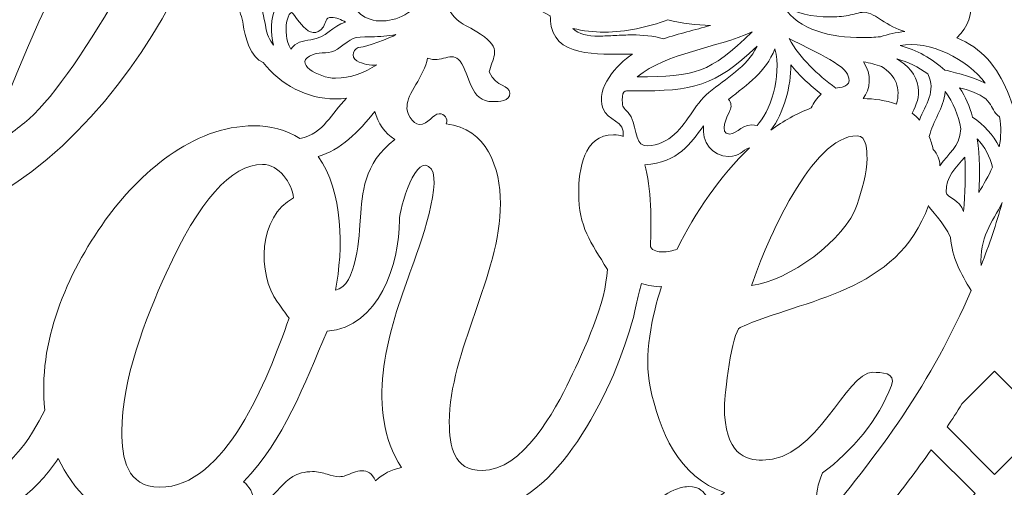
# Model space of a CAD drawing. Header units: millimetres. Extents: x -402 to 376, y -181 to 231.
# Tile 16 of 23: x -90 to -9, y -64 to -25. Entities that reach past the tile are written whole.
import ezdxf

# ---------------------------------------------------------------- set-up
doc = ezdxf.new("R2010")
doc.units = ezdxf.units.MM
doc.header["$MEASUREMENT"] = 0
doc.layers.add('Layer 1', color=7, linetype='Continuous')

msp = doc.modelspace()

# ---------------------------------------------------------------- linework, layer by layer
at = {"layer": 'Layer 1', "lineweight": 15}
for points, knots in [([(-174.5585, 23.9416), (-174.5585, 23.9416), (50.4421, 23.9416), (50.4421, 23.9416), (50.4421, 23.9416), (50.4421, 23.9416), (50.4421, 21.0256), (50.4421, 21.0256), (50.4421, 21.0256), (50.4421, 21.0256), (48.1917, 21.0256), (48.1917, 21.0256), (48.1917, 21.0256), (48.1917, 21.0256), (48.1917, 17.6509), (48.1917, 17.6509), (48.1917, 17.6509), (48.1917, 17.6509), (50.4421, 17.6509), (50.4421, 17.6509), (50.4421, 17.6509), (50.4421, 17.6509), (50.4421, -129.6201), (50.4421, -129.6201), (50.4421, -129.6201), (50.4421, -129.6201), (-174.5585, -129.6201), (-174.5585, -129.6201), (-174.5585, -129.6201), (-174.5585, -129.6201), (-174.5585, 17.6509), (-174.5585, 17.6509), (-174.5585, 17.6509), (-174.5585, 17.6509), (-172.3081, 17.6509), (-172.3081, 17.6509), (-172.3081, 17.6509), (-172.3081, 17.6509), (-172.3081, 21.0256), (-172.3081, 21.0256), (-172.3081, 21.0256), (-172.3081, 21.0256), (-174.5585, 21.0256), (-174.5585, 21.0256), (-174.5585, 21.0256), (-174.5585, 21.0256), (-174.5585, 23.9416), (-174.5585, 23.9416)], [0, 0, 0, 0, 0.0769231, 0.0769231, 0.0769231, 0.0769231, 0.1538462, 0.1538462, 0.1538462, 0.1538462, 0.2307692, 0.2307692, 0.2307692, 0.2307692, 0.3076923, 0.3076923, 0.3076923, 0.3076923, 0.3846154, 0.3846154, 0.3846154, 0.3846154, 0.4615385, 0.4615385, 0.4615385, 0.4615385, 0.5384615, 0.5384615, 0.5384615, 0.5384615, 0.6153846, 0.6153846, 0.6153846, 0.6153846, 0.6923077, 0.6923077, 0.6923077, 0.6923077, 0.7692308, 0.7692308, 0.7692308, 0.7692308, 0.8461538, 0.8461538, 0.8461538, 0.8461538, 1, 1, 1, 1]), ([(-77.4617, -7.6073), (-67.8044, -7.6073), (-78.0159, -32.9921), (-92.8435, -40.5299), (-92.8435, -40.5299), (-93.1536, -40.6869), (-93.4514, -40.9903), (-93.6743, -41.2506), (-93.6743, -41.2506), (-94.6847, -44.4341), (-100.2628, -63.2936), (-93.8193, -63.2936), (-93.8193, -63.2936), (-90.9431, -63.2936), (-88.8501, -59.8554), (-87.7254, -57.6259), (-87.7254, -57.6259), (-88.347, -52.0615), (-85.934, -46.4375), (-82.7509, -41.9989), (-82.7509, -41.9989), (-79.9752, -38.1444), (-75.5698, -34.2187), (-70.5261, -34.2187), (-70.5261, -34.2187), (-69.2155, -34.2187), (-67.8348, -34.5147), (-66.7366, -35.2619), (-66.7366, -35.2619), (-64.6721, -34.8385), (-64.2174, -33.1699), (-62.8863, -31.9461), (-62.8863, -31.9461), (-63.195, -31.9846), (-63.5065, -32.0054), (-63.818, -32.0054), (-63.818, -32.0054), (-66.1922, -32.0054), (-68.3047, -30.8423), (-69.7599, -29.0001), (-69.7599, -29.0001), (-70.7618, -28.7228), (-71.3198, -26.7483), (-71.4066, -25.8801), (-71.4066, -25.8801), (-71.5238, -24.7114), (-72.5066, -23.5828), (-71.517, -22.5326), (-71.517, -22.5326), (-71.0196, -22.0063), (-70.7907, -22.0616), (-70.4848, -21.2898), (-70.4848, -21.2898), (-70.3829, -21.0333), (-70.416, -20.7345), (-70.2851, -20.4893), (-70.2851, -20.4893), (-69.95, -19.8649), (-68.1586, -19.3728), (-67.5042, -19.1498), (-67.5042, -19.1498), (-68.7153, -18.5434), (-69.6124, -17.4893), (-70.3924, -16.4101), (-70.3924, -16.4101), (-70.6693, -16.0242), (-70.2506, -15.4979), (-69.8343, -15.4979), (-69.8343, -15.4979), (-69.363, -15.4979), (-67.9575, -17.109), (-65.9068, -17.109), (-65.9068, -17.109), (-65.0803, -17.109), (-64.3497, -16.9284), (-63.5217, -17.0882), (-63.5217, -17.0882), (-69.2624, -7.9505), (-79.6708, -2.135), (-90.4746, -2.135), (-90.4746, -2.135), (-92.9236, -2.135), (-95.3955, -2.4341), (-97.8403, -3.061), (-97.8403, -3.061), (-96.5586, -3.7803), (-95.4823, -4.8979), (-95.9854, -6.4759), (-95.9854, -6.4759), (-94.908, -7.3744), (-94.7729, -8.2204), (-94.395, -9.4717), (-94.395, -9.4717), (-94.0574, -10.5935), (-93.0848, -11.1887), (-92.477, -12.1271), (-92.477, -12.1271), (-92.0607, -12.7709), (-91.8512, -13.9739), (-92.5154, -14.532), (-92.5154, -14.532), (-91.3015, -14.962), (-89.7761, -16.0214), (-90.3092, -17.5154), (-90.3092, -17.5154), (-90.6013, -18.331), (-91.2105, -18.5392), (-91.026, -19.5947), (-91.026, -19.5947), (-89.6989, -17.5704), (-88.2214, -15.6097), (-86.5471, -13.8567), (-86.5471, -13.8567), (-84.6538, -11.8695), (-80.4508, -7.6073), (-77.4617, -7.6073)], [0, 0, 0, 0, 0.0333333, 0.0333333, 0.0333333, 0.0333333, 0.0666667, 0.0666667, 0.0666667, 0.0666667, 0.1, 0.1, 0.1, 0.1, 0.1333333, 0.1333333, 0.1333333, 0.1333333, 0.1666667, 0.1666667, 0.1666667, 0.1666667, 0.2, 0.2, 0.2, 0.2, 0.2333333, 0.2333333, 0.2333333, 0.2333333, 0.2666667, 0.2666667, 0.2666667, 0.2666667, 0.3, 0.3, 0.3, 0.3, 0.3333333, 0.3333333, 0.3333333, 0.3333333, 0.3666667, 0.3666667, 0.3666667, 0.3666667, 0.4, 0.4, 0.4, 0.4, 0.4333333, 0.4333333, 0.4333333, 0.4333333, 0.4666667, 0.4666667, 0.4666667, 0.4666667, 0.5, 0.5, 0.5, 0.5, 0.5333333, 0.5333333, 0.5333333, 0.5333333, 0.5666667, 0.5666667, 0.5666667, 0.5666667, 0.6, 0.6, 0.6, 0.6, 0.6333333, 0.6333333, 0.6333333, 0.6333333, 0.6666667, 0.6666667, 0.6666667, 0.6666667, 0.7, 0.7, 0.7, 0.7, 0.7333333, 0.7333333, 0.7333333, 0.7333333, 0.7666667, 0.7666667, 0.7666667, 0.7666667, 0.8, 0.8, 0.8, 0.8, 0.8333333, 0.8333333, 0.8333333, 0.8333333, 0.8666667, 0.8666667, 0.8666667, 0.8666667, 0.9, 0.9, 0.9, 0.9, 0.9333333, 0.9333333, 0.9333333, 0.9333333, 1, 1, 1, 1]), ([(-13.2452, -22.286), (-11.2693, -22.286), (-10.7786, -25.1827), (-12.6705, -26.9645), (-12.6705, -26.9645), (-10.6407, -27.7915), (-9.2973, -29.3994), (-8.4922, -31.406), (-8.4922, -31.406), (-8.0816, -32.4284), (-7.7429, -33.4938), (-7.6008, -34.5891), (-7.6008, -34.5891), (-6.9781, -30.5819), (-6.8719, -26.2823), (-7.9052, -22.3343), (-7.9052, -22.3343), (-9.9422, -14.5595), (-14.6591, -7.898), (-22.1088, -4.5261), (-22.1088, -4.5261), (-21.545, -5.4066), (-21.1937, -6.4385), (-21.0077, -7.464), (-21.0077, -7.464), (-18.9958, -5.5305), (-16.4174, -8.2522), (-15.829, -10.1882), (-15.829, -10.1882), (-15.6639, -10.7989), (-15.5122, -12.9487), (-14.947, -13.2119), (-14.947, -13.2119), (-14.9541, -13.2076), (-14.3131, -13.0341), (-14.0693, -13.0905), (-14.0693, -13.0905), (-11.3063, -13.7259), (-11.578, -18.8411), (-17.4951, -21.4732), (-17.4951, -21.4732), (-16.3998, -21.626), (-15.4596, -22.8265), (-14.9223, -22.7961), (-14.9223, -22.7961), (-14.5297, -22.781), (-14.0337, -22.286), (-13.2452, -22.286)], [0, 0, 0, 0, 0.0769231, 0.0769231, 0.0769231, 0.0769231, 0.1538462, 0.1538462, 0.1538462, 0.1538462, 0.2307692, 0.2307692, 0.2307692, 0.2307692, 0.3076923, 0.3076923, 0.3076923, 0.3076923, 0.3846154, 0.3846154, 0.3846154, 0.3846154, 0.4615385, 0.4615385, 0.4615385, 0.4615385, 0.5384615, 0.5384615, 0.5384615, 0.5384615, 0.6153846, 0.6153846, 0.6153846, 0.6153846, 0.6923077, 0.6923077, 0.6923077, 0.6923077, 0.7692308, 0.7692308, 0.7692308, 0.7692308, 0.8461538, 0.8461538, 0.8461538, 0.8461538, 1, 1, 1, 1]), ([(-77.794, -10.7615), (-82.1554, -10.7615), (-89.6188, -28.0299), (-92.4798, -36.3738), (-92.4798, -36.3738), (-91.4448, -35.5801), (-90.4196, -34.774), (-89.3958, -33.9665), (-89.3958, -33.9665), (-85.5082, -30.8948), (-77.2193, -16.7269), (-77.2193, -11.8074), (-77.2193, -11.8074), (-77.2193, -10.7615), (-77.5499, -10.7615), (-77.794, -10.7615)], [0, 0, 0, 0, 0.2, 0.2, 0.2, 0.2, 0.4, 0.4, 0.4, 0.4, 0.6, 0.6, 0.6, 0.6, 1, 1, 1, 1]), ([(-59.3847, -20.3665), (-61.296, -20.3665), (-63.2296, -22.9034), (-63.3947, -23.0371), (-63.3947, -23.0371), (-62.5568, -23.8777), (-62.2083, -25.0518), (-60.9556, -25.4487), (-60.9556, -25.4487), (-59.6425, -25.8678), (-57.9019, -25.315), (-57.1001, -24.2016), (-57.1001, -24.2016), (-57.9104, -23.0371), (-59.0569, -22.9475), (-60.3231, -22.6554), (-60.3231, -22.6554), (-60.9764, -22.5051), (-61.0272, -21.4594), (-59.6881, -21.4594), (-59.6881, -21.4594), (-58.8873, -21.4594), (-58.0907, -21.5335), (-57.3149, -21.7364), (-57.3149, -21.7364), (-57.7834, -20.9783), (-58.4463, -20.3665), (-59.3847, -20.3665)], [0, 0, 0, 0, 0.125, 0.125, 0.125, 0.125, 0.25, 0.25, 0.25, 0.25, 0.375, 0.375, 0.375, 0.375, 0.5, 0.5, 0.5, 0.5, 0.625, 0.625, 0.625, 0.625, 0.75, 0.75, 0.75, 0.75, 1, 1, 1, 1]), ([(-68.8285, -22.0299), (-70.4919, -23.5581), (-69.8385, -24.2457), (-69.545, -26.1144), (-69.545, -26.1144), (-69.4596, -26.6502), (-69.2293, -27.1409), (-68.9153, -27.5791), (-68.9153, -27.5791), (-69.1866, -26.5885), (-69.1411, -25.3619), (-68.6976, -24.4249), (-68.6976, -24.4249), (-69.2557, -24.1935), (-68.9566, -22.4666), (-68.8285, -22.0299)], [0, 0, 0, 0, 0.2, 0.2, 0.2, 0.2, 0.4, 0.4, 0.4, 0.4, 0.6, 0.6, 0.6, 0.6, 1, 1, 1, 1]), ([(-55.2632, -33.2264), (-54.8663, -33.2264), (-54.4955, -33.6066), (-54.7075, -34.0628), (-54.7075, -34.0628), (-51.3424, -34.4307), (-50.2304, -37.6527), (-50.2304, -40.6209), (-50.2304, -40.6209), (-50.2304, -46.53), (-54.4377, -52.815), (-54.4377, -58.6306), (-54.4377, -58.6306), (-54.4377, -60.5927), (-54.0792, -62.6074), (-51.7368, -62.6074), (-51.7368, -62.6074), (-48.3921, -62.6074), (-45.7339, -57.6534), (-44.5116, -55.1166), (-44.5116, -55.1166), (-43.3403, -52.7064), (-41.5281, -48.7472), (-41.4276, -46.0368), (-41.4276, -46.0368), (-42.7946, -43.7903), (-43.788, -42.539), (-43.788, -39.7693), (-43.788, -39.7693), (-43.788, -37.8537), (-43.4091, -34.9532), (-40.9108, -34.9532), (-40.9108, -34.9532), (-40.6448, -34.9532), (-40.3844, -34.9959), (-40.1336, -35.0865), (-40.1336, -35.0865), (-39.9173, -33.7788), (-41.4248, -33.8106), (-41.7998, -32.773), (-41.7998, -32.773), (-42.4115, -31.085), (-40.6324, -29.1888), (-39.3688, -28.3136), (-39.3688, -28.3136), (-41.4427, -28.2614), (-45.4803, -28.7655), (-46.0412, -26.0494), (-46.0412, -26.0494), (-46.1033, -25.7573), (-46.1005, -25.4582), (-46.1389, -25.1647), (-46.1389, -25.1647), (-48.0199, -24.1201), (-50.2703, -23.2315), (-52.4476, -23.2315), (-52.4476, -23.2315), (-53.3381, -23.2315), (-54.2129, -23.3817), (-55.0356, -23.726), (-55.0356, -23.726), (-53.6894, -26.1888), (-53.3822, -25.5658), (-51.5463, -26.8996), (-51.5463, -26.8996), (-50.0498, -27.9883), (-50.9843, -28.7588), (-51.1537, -29.7854), (-51.1537, -29.7854), (-50.5529, -31.1026), (-49.4751, -30.801), (-49.4589, -31.5284), (-49.4589, -31.5284), (-49.4395, -32.2012), (-50.3476, -32.2287), (-50.8478, -32.2287), (-50.8478, -32.2287), (-52.7909, -32.2287), (-52.6985, -30.0281), (-53.5515, -28.8967), (-53.5515, -28.8967), (-54.2087, -28.0243), (-55.1556, -29.0907), (-56.2195, -28.6498), (-56.2195, -28.6498), (-56.5145, -30.1134), (-57.9475, -31.6484), (-57.9129, -32.6019), (-57.9129, -32.6019), (-58.048, -33.068), (-57.4444, -34.1097), (-56.9209, -34.1097), (-56.9209, -34.1097), (-56.1423, -34.1097), (-55.7937, -33.2264), (-55.2632, -33.2264)], [0, 0, 0, 0, 0.04, 0.04, 0.04, 0.04, 0.08, 0.08, 0.08, 0.08, 0.12, 0.12, 0.12, 0.12, 0.16, 0.16, 0.16, 0.16, 0.2, 0.2, 0.2, 0.2, 0.24, 0.24, 0.24, 0.24, 0.28, 0.28, 0.28, 0.28, 0.32, 0.32, 0.32, 0.32, 0.36, 0.36, 0.36, 0.36, 0.4, 0.4, 0.4, 0.4, 0.44, 0.44, 0.44, 0.44, 0.48, 0.48, 0.48, 0.48, 0.52, 0.52, 0.52, 0.52, 0.56, 0.56, 0.56, 0.56, 0.6, 0.6, 0.6, 0.6, 0.64, 0.64, 0.64, 0.64, 0.68, 0.68, 0.68, 0.68, 0.72, 0.72, 0.72, 0.72, 0.76, 0.76, 0.76, 0.76, 0.8, 0.8, 0.8, 0.8, 0.84, 0.84, 0.84, 0.84, 0.88, 0.88, 0.88, 0.88, 0.92, 0.92, 0.92, 0.92, 1, 1, 1, 1]), ([(-67.4241, -24.8948), (-67.5578, -24.8948), (-67.682, -25.0835), (-67.7991, -25.5989), (-67.7991, -25.5989), (-67.9783, -26.3856), (-67.8584, -27.1893), (-67.4933, -27.9043), (-67.4933, -27.9043), (-67.041, -27.3572), (-66.527, -27.2111), (-65.8479, -27.1314), (-65.8479, -27.1314), (-64.5578, -26.9797), (-64.0646, -25.9863), (-62.9689, -25.6871), (-62.9689, -25.6871), (-63.3259, -25.4804), (-63.7242, -25.2903), (-64.1458, -25.2903), (-64.1458, -25.2903), (-64.6421, -25.2903), (-64.5839, -25.7436), (-64.8058, -26.0604), (-64.8058, -26.0604), (-65.9153, -27.6426), (-67.1567, -24.8948), (-67.4241, -24.8948)], [0, 0, 0, 0, 0.125, 0.125, 0.125, 0.125, 0.25, 0.25, 0.25, 0.25, 0.375, 0.375, 0.375, 0.375, 0.5, 0.5, 0.5, 0.5, 0.625, 0.625, 0.625, 0.625, 0.75, 0.75, 0.75, 0.75, 1, 1, 1, 1]), ([(-26.8892, -24.4055), (-25.6725, -26.3567), (-23.0694, -26.9494), (-20.4387, -26.9494), (-20.4387, -26.9494), (-19.9399, -26.9494), (-19.4411, -26.9275), (-18.9436, -26.8901), (-18.9436, -26.8901), (-18.3467, -26.6918), (-17.662, -26.5317), (-16.9314, -26.4477), (-16.9314, -26.4477), (-17.6288, -26.2713), (-18.2614, -25.9076), (-18.8607, -25.5189), (-18.8607, -25.5189), (-19.2548, -25.2627), (-19.8393, -24.8712), (-20.3216, -24.8712), (-20.3216, -24.8712), (-20.6673, -24.8712), (-21.2021, -25.0574), (-21.5672, -25.122), (-21.5672, -25.122), (-22.0812, -25.213), (-22.6048, -25.2571), (-23.1272, -25.2571), (-23.1272, -25.2571), (-24.5768, -25.2571), (-25.9286, -24.9138), (-26.8892, -24.4055)], [0, 0, 0, 0, 0.1111111, 0.1111111, 0.1111111, 0.1111111, 0.2222222, 0.2222222, 0.2222222, 0.2222222, 0.3333333, 0.3333333, 0.3333333, 0.3333333, 0.4444444, 0.4444444, 0.4444444, 0.4444444, 0.5555556, 0.5555556, 0.5555556, 0.5555556, 0.6666667, 0.6666667, 0.6666667, 0.6666667, 0.7777778, 0.7777778, 0.7777778, 0.7777778, 1, 1, 1, 1]), ([(-39.3811, -26.7331), (-38.5376, -26.7331), (-37.6627, -26.8033), (-36.8055, -27.0598), (-36.8055, -27.0598), (-35.539, -26.6188), (-34.2288, -26.3334), (-32.9415, -25.956), (-32.9415, -25.956), (-34.117, -25.9295), (-35.2952, -25.7849), (-36.4375, -25.5023), (-36.4375, -25.5023), (-38.1189, -26.102), (-39.8909, -26.4989), (-41.6826, -26.4989), (-41.6826, -26.4989), (-42.5533, -26.4989), (-43.4215, -26.4036), (-44.2678, -26.2025), (-44.2678, -26.2025), (-43.7937, -26.7095), (-43.0426, -26.8294), (-42.1303, -26.8294), (-42.1303, -26.8294), (-41.6936, -26.8294), (-41.2568, -26.8033), (-40.8211, -26.7811), (-40.8211, -26.7811), (-40.3403, -26.7564), (-39.8605, -26.7331), (-39.3811, -26.7331)], [0, 0, 0, 0, 0.1111111, 0.1111111, 0.1111111, 0.1111111, 0.2222222, 0.2222222, 0.2222222, 0.2222222, 0.3333333, 0.3333333, 0.3333333, 0.3333333, 0.4444444, 0.4444444, 0.4444444, 0.4444444, 0.5555556, 0.5555556, 0.5555556, 0.5555556, 0.6666667, 0.6666667, 0.6666667, 0.6666667, 0.7777778, 0.7777778, 0.7777778, 0.7777778, 1, 1, 1, 1]), ([(-63.6526, -27.9086), (-64.2975, -28.3577), (-64.9727, -28.0917), (-65.6451, -28.3411), (-65.6451, -28.3411), (-67.4516, -29.0124), (-65.2154, -30.2965), (-63.793, -30.2965), (-63.793, -30.2965), (-62.5805, -30.2965), (-61.3994, -29.8446), (-60.3894, -29.1969), (-60.3894, -29.1969), (-60.975, -29.2647), (-61.5345, -29.1447), (-62.0555, -28.8688), (-62.0555, -28.8688), (-62.5971, -28.581), (-62.3254, -27.7417), (-61.7246, -27.7417), (-61.7246, -27.7417), (-61.4586, -27.7502), (-59.2234, -26.9977), (-58.8365, -26.6943), (-58.8365, -26.6943), (-59.4729, -26.8294), (-60.1855, -26.8834), (-60.836, -26.8834), (-60.836, -26.8834), (-62.517, -26.8834), (-62.2471, -26.9314), (-63.6526, -27.9086)], [0, 0, 0, 0, 0.1111111, 0.1111111, 0.1111111, 0.1111111, 0.2222222, 0.2222222, 0.2222222, 0.2222222, 0.3333333, 0.3333333, 0.3333333, 0.3333333, 0.4444444, 0.4444444, 0.4444444, 0.4444444, 0.5555556, 0.5555556, 0.5555556, 0.5555556, 0.6666667, 0.6666667, 0.6666667, 0.6666667, 0.7777778, 0.7777778, 0.7777778, 0.7777778, 1, 1, 1, 1]), ([(-29.5157, -26.4876), (-32.4839, -27.8299), (-36.4982, -28.1746), (-38.9719, -30.196), (-38.9719, -30.196), (-34.1681, -30.1477), (-33.0519, -29.9162), (-29.5157, -26.4876)], [0, 0, 0, 0, 0.3333333, 0.3333333, 0.3333333, 0.3333333, 1, 1, 1, 1]), ([(-26.4663, -27.0362), (-25.5568, -28.6843), (-24.1482, -29.9935), (-22.6199, -31.1192), (-22.6199, -31.1192), (-21.902, -31.0144), (-21.2543, -30.8821), (-21.6498, -29.9783), (-21.6498, -29.9783), (-22.0661, -29.0262), (-25.5166, -27.5653), (-26.4663, -27.0362)], [0, 0, 0, 0, 0.25, 0.25, 0.25, 0.25, 0.5, 0.5, 0.5, 0.5, 1, 1, 1, 1]), ([(-17.3339, -27.6151), (-15.9849, -27.9664), (-14.6673, -28.6843), (-13.652, -29.6421), (-13.652, -29.6421), (-13.3391, -29.6905), (-11.4647, -30.1092), (-10.3306, -30.7033), (-10.3306, -30.7033), (-11.7226, -28.7972), (-14.9445, -27.0817), (-17.3339, -27.6151)], [0, 0, 0, 0, 0.25, 0.25, 0.25, 0.25, 0.5, 0.5, 0.5, 0.5, 1, 1, 1, 1]), ([(-40.1971, -32.1045), (-40.2024, -32.7688), (-40.0923, -32.6668), (-39.7187, -33.1188), (-39.7187, -33.1188), (-38.961, -34.0353), (-39.2421, -35.6792), (-38.3902, -35.8323), (-38.3902, -35.8323), (-37.6447, -35.9646), (-36.7049, -35.5706), (-36.1289, -35.1116), (-36.1289, -35.1116), (-34.8874, -34.1221), (-34.3057, -32.5127), (-33.0823, -31.4776), (-33.0823, -31.4776), (-31.6641, -30.28), (-29.9609, -29.4354), (-29.1093, -27.663), (-29.1093, -27.663), (-32.6275, -31.012), (-34.3484, -31.3482), (-39.191, -31.3482), (-39.191, -31.3482), (-39.9501, -31.3482), (-40.1886, -31.1746), (-40.1971, -32.1045)], [0, 0, 0, 0, 0.125, 0.125, 0.125, 0.125, 0.25, 0.25, 0.25, 0.25, 0.375, 0.375, 0.375, 0.375, 0.5, 0.5, 0.5, 0.5, 0.625, 0.625, 0.625, 0.625, 0.75, 0.75, 0.75, 0.75, 1, 1, 1, 1]), ([(-27.6361, -27.8934), (-28.4369, -29.8199), (-29.8328, -30.7611), (-31.4493, -32.0428), (-31.4493, -32.0428), (-31.2288, -32.3127), (-31.1914, -32.6559), (-31.3417, -32.9688), (-31.3417, -32.9688), (-31.5332, -33.3643), (-32.3062, -34.8964), (-31.3664, -34.8964), (-31.3664, -34.8964), (-30.676, -34.8964), (-30.3412, -33.9305), (-29.1107, -34.1799), (-29.1107, -34.1799), (-28.095, -33.2069), (-27.0244, -30.1339), (-27.6361, -27.8934)], [0, 0, 0, 0, 0.1666667, 0.1666667, 0.1666667, 0.1666667, 0.3333333, 0.3333333, 0.3333333, 0.3333333, 0.5, 0.5, 0.5, 0.5, 0.6666667, 0.6666667, 0.6666667, 0.6666667, 1, 1, 1, 1]), ([(-20.3396, -28.9447), (-19.645, -30.0087), (-19.773, -31.2102), (-20.3794, -31.9779), (-20.3794, -31.9779), (-19.4534, -31.9835), (-18.5094, -32.1073), (-17.6426, -32.4407), (-17.6426, -32.4407), (-17.2415, -31.1139), (-17.6948, -30.0665), (-18.8512, -29.3387), (-18.8512, -29.3387), (-19.3335, -29.1638), (-19.8365, -29.0495), (-20.3396, -28.9447)], [0, 0, 0, 0, 0.2, 0.2, 0.2, 0.2, 0.4, 0.4, 0.4, 0.4, 0.6, 0.6, 0.6, 0.6, 1, 1, 1, 1]), ([(-17.6066, -28.7076), (-16.6795, -29.2259), (-16.0166, -29.9632), (-15.836, -31.0381), (-15.836, -31.0381), (-15.6995, -31.847), (-16.0138, -32.4658), (-16.3292, -33.1766), (-16.3292, -33.1766), (-16.1158, -33.3477), (-15.9214, -33.5407), (-15.7436, -33.7474), (-15.7436, -33.7474), (-15.2296, -32.4464), (-14.3258, -31.3866), (-15.0603, -29.948), (-15.0603, -29.948), (-15.818, -29.3705), (-16.6848, -28.9503), (-17.6066, -28.7076)], [0, 0, 0, 0, 0.1666667, 0.1666667, 0.1666667, 0.1666667, 0.3333333, 0.3333333, 0.3333333, 0.3333333, 0.5, 0.5, 0.5, 0.5, 0.6666667, 0.6666667, 0.6666667, 0.6666667, 1, 1, 1, 1]), ([(-26.3269, -29.2079), (-26.2885, -30.8603), (-26.9224, -33.2249), (-27.9684, -34.5701), (-27.9684, -34.5701), (-26.9485, -33.8257), (-25.8404, -33.1974), (-24.6569, -32.7494), (-24.6569, -32.7494), (-24.435, -32.3335), (-24.1951, -31.9338), (-23.8314, -31.6127), (-23.8314, -31.6127), (-24.7394, -30.8963), (-25.5938, -30.105), (-26.3269, -29.2079)], [0, 0, 0, 0, 0.2, 0.2, 0.2, 0.2, 0.4, 0.4, 0.4, 0.4, 0.6, 0.6, 0.6, 0.6, 1, 1, 1, 1]), ([(-13.6354, -31.3923), (-13.7317, -32.8238), (-14.651, -33.7915), (-14.9304, -35.1074), (-14.9304, -35.1074), (-14.7943, -35.4478), (-14.6909, -35.802), (-14.6179, -36.1629), (-14.6179, -36.1629), (-14.2443, -36.5516), (-14.0778, -36.9884), (-14.057, -37.5246), (-14.057, -37.5246), (-13.3197, -36.3668), (-12.497, -36.1174), (-12.3206, -34.454), (-12.3206, -34.454), (-12.5714, -33.2842), (-12.9161, -32.3638), (-13.6354, -31.3923)], [0, 0, 0, 0, 0.1666667, 0.1666667, 0.1666667, 0.1666667, 0.3333333, 0.3333333, 0.3333333, 0.3333333, 0.5, 0.5, 0.5, 0.5, 0.6666667, 0.6666667, 0.6666667, 0.6666667, 1, 1, 1, 1]), ([(-12.4419, -31.0808), (-11.9431, -31.8442), (-11.6221, -32.6256), (-11.3656, -33.5089), (-11.3656, -33.5089), (-10.4325, -34.1344), (-9.6843, -34.9571), (-9.1745, -35.959), (-9.1745, -35.959), (-9.0161, -35.1419), (-8.9953, -34.3055), (-9.1389, -33.4839), (-9.1389, -33.4839), (-10.1887, -32.7427), (-9.2888, -31.9077), (-12.4419, -31.0808)], [0, 0, 0, 0, 0.2, 0.2, 0.2, 0.2, 0.4, 0.4, 0.4, 0.4, 0.6, 0.6, 0.6, 0.6, 1, 1, 1, 1]), ([(-60.5629, -33.032), (-61.8816, -34.6858), (-63.4293, -36.2733), (-65.2401, -36.7319), (-65.2401, -36.7319), (-63.1495, -39.6148), (-63.1495, -44.3801), (-63.811, -47.7509), (-63.811, -47.7509), (-62.0167, -47.4436), (-61.8612, -43.162), (-61.7493, -41.7481), (-61.7493, -41.7481), (-61.5994, -39.8769), (-61.5454, -37.3274), (-58.9119, -35.3388), (-58.9119, -35.3388), (-59.7417, -34.8523), (-60.3481, -33.9637), (-60.5629, -33.032)], [0, 0, 0, 0, 0.1666667, 0.1666667, 0.1666667, 0.1666667, 0.3333333, 0.3333333, 0.3333333, 0.3333333, 0.5, 0.5, 0.5, 0.5, 0.6666667, 0.6666667, 0.6666667, 0.6666667, 1, 1, 1, 1]), ([(-33.5232, -34.224), (-34.5689, -35.6626), (-35.5792, -37.2434), (-38.3503, -37.4198), (-38.3503, -37.4198), (-37.8088, -39.2373), (-37.7813, -42.2568), (-37.8832, -44.1776), (-37.8832, -44.1776), (-37.7082, -44.5276), (-37.2313, -44.5992), (-36.8813, -44.5992), (-36.8813, -44.5992), (-36.4968, -44.5992), (-36.0382, -44.5152), (-35.6826, -44.365), (-35.6826, -44.365), (-34.2383, -41.4161), (-32.1188, -38.2961), (-29.7266, -36.0376), (-29.7266, -36.0376), (-30.3895, -36.2415), (-30.4982, -36.7485), (-31.4531, -36.7485), (-31.4531, -36.7485), (-32.8078, -36.7485), (-33.658, -35.5099), (-33.5232, -34.224)], [0, 0, 0, 0, 0.125, 0.125, 0.125, 0.125, 0.25, 0.25, 0.25, 0.25, 0.375, 0.375, 0.375, 0.375, 0.5, 0.5, 0.5, 0.5, 0.625, 0.625, 0.625, 0.625, 0.75, 0.75, 0.75, 0.75, 1, 1, 1, 1]), ([(-20.8673, -35.0357), (-24.6223, -35.0357), (-28.3526, -43.8263), (-29.5559, -47.3555), (-29.5559, -47.3555), (-26.5531, -47.0245), (-21.8209, -43.6224), (-20.8673, -40.7035), (-20.8673, -40.7035), (-20.4895, -39.5654), (-20.057, -38.0922), (-20.057, -36.885), (-20.057, -36.885), (-20.057, -36.3421), (-20.0542, -35.0357), (-20.8673, -35.0357)], [0, 0, 0, 0, 0.2, 0.2, 0.2, 0.2, 0.4, 0.4, 0.4, 0.4, 0.6, 0.6, 0.6, 0.6, 1, 1, 1, 1]), ([(-10.9825, -35.2919), (-10.7758, -36.7266), (-10.7691, -38.2245), (-10.8488, -39.7157), (-10.8488, -39.7157), (-10.4629, -39.0292), (-10.0565, -38.3526), (-9.727, -37.6361), (-9.727, -37.6361), (-9.9379, -36.7584), (-10.3694, -35.9547), (-10.9825, -35.2919)], [0, 0, 0, 0, 0.25, 0.25, 0.25, 0.25, 0.5, 0.5, 0.5, 0.5, 1, 1, 1, 1]), ([(-58.5496, -41.9699), (-58.5496, -45.6247), (-60.1978, -50.7675), (-64.5014, -51.1341), (-64.5014, -51.1341), (-66.3549, -55.5078), (-68.0637, -60.1063), (-71.3749, -63.5363), (-71.3749, -63.5363), (-70.8789, -63.9057), (-70.5825, -64.4832), (-70.518, -65.0949), (-70.518, -65.0949), (-69.8689, -64.9792), (-69.3976, -65.0508), (-68.8793, -64.5396), (-68.8793, -64.5396), (-68.1283, -63.8037), (-67.6887, -63.0844), (-66.5947, -62.8061), (-66.5947, -62.8061), (-66.3026, -62.7316), (-66.0021, -62.6889), (-65.7004, -62.6889), (-65.7004, -62.6889), (-65.2221, -62.6889), (-64.8337, -62.7948), (-64.482, -62.901), (-64.482, -62.901), (-64.1609, -62.9976), (-63.8261, -63.1133), (-63.4885, -63.1133), (-63.4885, -63.1133), (-63.3121, -63.1133), (-63.1428, -63.0816), (-62.9788, -63.0209), (-62.9788, -63.0209), (-62.535, -62.8569), (-62.1078, -62.6198), (-61.6199, -62.6198), (-61.6199, -62.6198), (-61.2036, -62.6198), (-60.7986, -62.8114), (-60.5146, -63.4386), (-60.5146, -63.4386), (-59.892, -62.8967), (-59.1959, -62.5041), (-58.3775, -62.3609), (-58.3775, -62.3609), (-61.4008, -57.5902), (-59.5695, -51.5309), (-57.8042, -46.6594), (-57.8042, -46.6594), (-57.2281, -45.0762), (-54.9764, -39.1311), (-55.908, -37.8015), (-55.908, -37.8015), (-57.1167, -36.1022), (-58.5496, -41.106), (-58.5496, -41.9699)], [0, 0, 0, 0, 0.0625, 0.0625, 0.0625, 0.0625, 0.125, 0.125, 0.125, 0.125, 0.1875, 0.1875, 0.1875, 0.1875, 0.25, 0.25, 0.25, 0.25, 0.3125, 0.3125, 0.3125, 0.3125, 0.375, 0.375, 0.375, 0.375, 0.4375, 0.4375, 0.4375, 0.4375, 0.5, 0.5, 0.5, 0.5, 0.5625, 0.5625, 0.5625, 0.5625, 0.625, 0.625, 0.625, 0.625, 0.6875, 0.6875, 0.6875, 0.6875, 0.75, 0.75, 0.75, 0.75, 0.8125, 0.8125, 0.8125, 0.8125, 0.875, 0.875, 0.875, 0.875, 1, 1, 1, 1]), ([(-12.0091, -36.7873), (-12.7051, -37.6759), (-13.616, -38.4228), (-13.5373, -39.6688), (-13.5373, -39.6688), (-13.4989, -40.1553), (-12.4183, -40.2473), (-12.1043, -41.2824), (-12.1043, -41.2824), (-11.9816, -39.7898), (-11.9128, -38.2824), (-12.0091, -36.7873)], [0, 0, 0, 0, 0.25, 0.25, 0.25, 0.25, 0.5, 0.5, 0.5, 0.5, 1, 1, 1, 1]), ([(-69.8124, -37.399), (-72.3881, -37.399), (-75.0544, -40.4061), (-77.7376, -46.3384), (-77.7376, -46.3384), (-79.456, -50.1237), (-81.4001, -55.173), (-81.4001, -59.3869), (-81.4001, -59.3869), (-81.4001, -61.5615), (-80.98, -63.9787), (-78.2734, -63.9787), (-78.2734, -63.9787), (-72.84, -63.9787), (-69.4487, -55.2076), (-67.6256, -50.0673), (-67.6256, -50.0673), (-67.9424, -49.6249), (-68.2581, -49.1825), (-68.5706, -48.739), (-68.5706, -48.739), (-70.2876, -46.3963), (-70.1402, -41.6475), (-67.259, -40.1524), (-67.259, -40.1524), (-67.3786, -38.9244), (-68.4701, -37.399), (-69.8124, -37.399)], [0, 0, 0, 0, 0.125, 0.125, 0.125, 0.125, 0.25, 0.25, 0.25, 0.25, 0.375, 0.375, 0.375, 0.375, 0.5, 0.5, 0.5, 0.5, 0.625, 0.625, 0.625, 0.625, 0.75, 0.75, 0.75, 0.75, 1, 1, 1, 1]), ([(-19.5677, -54.5158), (-18.9214, -54.5158), (-17.6317, -54.5197), (-18.0409, -55.6045), (-18.0409, -55.6045), (-19.1144, -58.4376), (-21.297, -61.0157), (-23.7252, -62.7976), (-23.7252, -62.7976), (-24.5535, -64.6663), (-24.1016, -66.1726), (-24.3207, -67.4155), (-24.3207, -67.4155), (-19.0456, -61.3106), (-14.6634, -55.209), (-11.4884, -47.7661), (-11.4884, -47.7661), (-12.3414, -46.4058), (-13.047, -45.0349), (-13.193, -43.4086), (-13.193, -43.4086), (-13.6558, -42.207), (-14.965, -41.0287), (-14.9939, -40.7684), (-14.9939, -40.7684), (-17.56, -47.9933), (-25.1903, -48.448), (-30.4915, -50.8254), (-30.4915, -50.8254), (-31.1998, -51.1796), (-31.7936, -56.4158), (-31.7936, -57.3063), (-31.7936, -57.3063), (-31.7936, -61.2955), (-30.0092, -61.7573), (-28.6669, -61.7573), (-28.6669, -61.7573), (-24.0713, -61.7573), (-21.8759, -54.5158), (-19.5677, -54.5158)], [0, 0, 0, 0, 0.0909091, 0.0909091, 0.0909091, 0.0909091, 0.1818182, 0.1818182, 0.1818182, 0.1818182, 0.2727273, 0.2727273, 0.2727273, 0.2727273, 0.3636364, 0.3636364, 0.3636364, 0.3636364, 0.4545455, 0.4545455, 0.4545455, 0.4545455, 0.5454545, 0.5454545, 0.5454545, 0.5454545, 0.6363636, 0.6363636, 0.6363636, 0.6363636, 0.7272727, 0.7272727, 0.7272727, 0.7272727, 0.8181818, 0.8181818, 0.8181818, 0.8181818, 1, 1, 1, 1]), ([(-8.9223, -40.5465), (-9.7562, -42.1421), (-10.8336, -43.4611), (-10.6629, -45.7334), (-10.6629, -45.7334), (-10.0067, -44.0316), (-9.4225, -42.3009), (-8.9223, -40.5465)], [0, 0, 0, 0, 0.3333333, 0.3333333, 0.3333333, 0.3333333, 1, 1, 1, 1]), ([(-38.6248, -47.2052), (-38.7652, -47.7192), (-38.9056, -48.3076), (-39.0449, -48.9634), (-39.0449, -48.9634), (-40.1516, -54.1972), (-44.3793, -63.4979), (-49.7193, -65.4875), (-49.7193, -65.4875), (-49.4145, -65.9659), (-49.1266, -66.4524), (-48.8236, -66.9318), (-48.8236, -66.9318), (-48.082, -67.2599), (-48.0573, -67.9228), (-48.3424, -68.5923), (-48.3424, -68.5923), (-47.6259, -68.7027), (-46.8805, -68.8005), (-46.1901, -69.0238), (-46.1901, -69.0238), (-44.8989, -67.6952), (-42.8249, -66.4122), (-40.915, -66.4122), (-40.915, -66.4122), (-40.1583, -66.4122), (-39.4005, -66.6326), (-38.9292, -67.2624), (-38.9292, -67.2624), (-38.0212, -66.1599), (-37.3459, -64.7904), (-35.9553, -64.2101), (-35.9553, -64.2101), (-35.5806, -64.0531), (-35.1601, -63.9261), (-34.7495, -63.9261), (-34.7495, -63.9261), (-32.775, -63.9261), (-33.7353, -65.8664), (-31.795, -64.4126), (-31.795, -64.4126), (-35.5584, -63.1765), (-37.1706, -59.2949), (-37.9093, -55.7188), (-37.9093, -55.7188), (-38.4399, -53.1967), (-37.7827, -49.8771), (-36.9642, -47.4627), (-36.9642, -47.4627), (-37.5361, -47.4916), (-38.0804, -47.3636), (-38.6248, -47.2052)], [0, 0, 0, 0, 0.0714286, 0.0714286, 0.0714286, 0.0714286, 0.1428571, 0.1428571, 0.1428571, 0.1428571, 0.2142857, 0.2142857, 0.2142857, 0.2142857, 0.2857143, 0.2857143, 0.2857143, 0.2857143, 0.3571429, 0.3571429, 0.3571429, 0.3571429, 0.4285714, 0.4285714, 0.4285714, 0.4285714, 0.5, 0.5, 0.5, 0.5, 0.5714286, 0.5714286, 0.5714286, 0.5714286, 0.6428571, 0.6428571, 0.6428571, 0.6428571, 0.7142857, 0.7142857, 0.7142857, 0.7142857, 0.7857143, 0.7857143, 0.7857143, 0.7857143, 0.8571429, 0.8571429, 0.8571429, 0.8571429, 1, 1, 1, 1]), ([(-9.5548, -54.4301), (-9.5548, -54.4301), (-5.3134, -58.6733), (-5.3134, -58.6733), (-5.3134, -58.6733), (-5.3134, -58.6733), (-9.5548, -62.9161), (-9.5548, -62.9161), (-9.5548, -62.9161), (-9.5548, -62.9161), (-13.4615, -59.0081), (-13.4615, -59.0081), (-13.4615, -59.0081), (-13.0522, -58.4002), (-12.6473, -57.7705), (-12.2461, -57.1214), (-12.2461, -57.1214), (-12.2461, -57.1214), (-9.5548, -54.4301), (-9.5548, -54.4301)], [0, 0, 0, 0, 0.1666667, 0.1666667, 0.1666667, 0.1666667, 0.3333333, 0.3333333, 0.3333333, 0.3333333, 0.5, 0.5, 0.5, 0.5, 0.6666667, 0.6666667, 0.6666667, 0.6666667, 1, 1, 1, 1]), ([(-14.7667, -60.8862), (-14.7667, -60.8862), (-11.1465, -64.5065), (-11.1465, -64.5065), (-11.1465, -64.5065), (-11.1465, -64.5065), (-15.3894, -68.7493), (-15.3894, -68.7493), (-15.3894, -68.7493), (-15.3894, -68.7493), (-18.4046, -65.7331), (-18.4046, -65.7331), (-18.4046, -65.7331), (-17.1808, -64.1935), (-15.9711, -62.5856), (-14.7667, -60.8862)], [0, 0, 0, 0, 0.2, 0.2, 0.2, 0.2, 0.4, 0.4, 0.4, 0.4, 0.6, 0.6, 0.6, 0.6, 1, 1, 1, 1]), ([(-85.6433, -64.8247), (-84.5021, -65.1182), (-83.9401, -65.9285), (-83.1697, -66.7251), (-83.1697, -66.7251), (-82.3085, -67.618), (-81.4883, -67.1452), (-80.6713, -67.5989), (-80.6713, -67.5989), (-80.667, -67.3382), (-80.6229, -67.1163), (-80.539, -66.8697), (-80.539, -66.8697), (-83.4191, -66.2883), (-85.4144, -64.1812), (-86.6244, -61.6027), (-86.6244, -61.6027), (-87.4319, -62.8237), (-88.4257, -63.9678), (-89.5997, -64.8497), (-89.5997, -64.8497), (-89.2096, -65.0261), (-88.8032, -65.1404), (-88.3717, -65.1404), (-88.3717, -65.1404), (-87.3878, -65.1404), (-86.6865, -64.5548), (-85.6433, -64.8247)], [0, 0, 0, 0, 0.125, 0.125, 0.125, 0.125, 0.25, 0.25, 0.25, 0.25, 0.375, 0.375, 0.375, 0.375, 0.5, 0.5, 0.5, 0.5, 0.625, 0.625, 0.625, 0.625, 0.75, 0.75, 0.75, 0.75, 1, 1, 1, 1])]:
    msp.add_open_spline(points, degree=3, knots=knots, dxfattribs=at)

doc.saveas('drawing.dxf')
